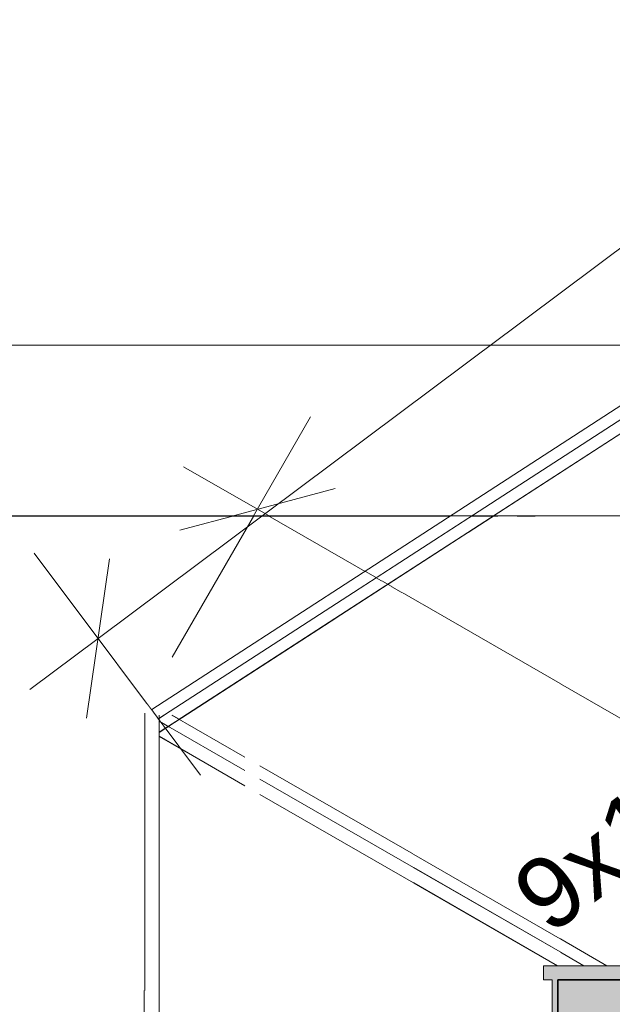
# Model space of a CAD drawing. Header units: millimetres. Extents: x -20699 to 32021, y -4298 to 11971.
# Tile 47 of 74: x -8038 to -6997, y 2322 to 4053. Entities that reach past the tile are written whole.
import ezdxf

# ---------------------------------------------------------------- set-up
doc = ezdxf.new("R2010")
doc.units = ezdxf.units.MM
doc.header["$MEASUREMENT"] = 0
doc.linetypes.add('Wipeout_Contour', pattern=[1000, 0, -1000])
doc.linetypes.add('čárkovaná 3', pattern=[1.5, 1, -0.5])
for name, color, linetype in [('A-A_1_Bourané_Konstrukce - střechy a skořepiny', 7, 'Continuous'), ('A-A_1_Bourané_Kóty - SP', 7, 'Continuous'), ('A-A_1_Interiér - schodiště', 7, 'Continuous'), ('A-A_1_Konstrukce - nosné', 7, 'Continuous'), ('A-A_1_Konstrukce – Dělicí čáry vrstev', 7, 'Continuous'), ('A-A_1_Kóty - SP', 7, 'Continuous'), ('A-A_1_Výplně - Povrchové', 7, 'Continuous'), ('A-A_1_Výplně – Řezové', 7, 'Continuous')]:
    doc.layers.add(name, color=color, linetype=linetype)
doc.styles.add('GENEROVANÝ_STYL_2', font='txt')

msp = doc.modelspace()

# ---------------------------------------------------------------- wipeouts: each hides what was drawn before it
at = {"color": 254, "linetype": 'Wipeout_Contour', "lineweight": 0, "ltscale": 61038.242304}
msp.add_wipeout([(-7610.2, 4770), (-8779.7, 4770), (-8779.7, 3480.4), (-6802.2, 3480.4), (-6177.1, 3956.8), (-7332.6, 4690), (-7610.2, 4690)], dxfattribs=at).dxf.layer = 'A-A_1_Výplně - Povrchové'
at = {"color": 254, "linetype": 'Wipeout_Contour', "lineweight": 0, "ltscale": 132911.9705}
msp.add_wipeout([(-8726.6, 1850), (-8017.1, 1850), (-7818.5, 1850), (-7818.5, 1853.3), (-7818.7, 2295.6), (-7831, 2295.6), (-7831, 2345.6), (-7818.7, 2345.6), (-7818.7, 2833.3), (-7816.5, 2832.9), (-7824.5, 2837.5), (-7814.7, 2854.9), (-7806, 2850), (-7806.9, 2839.8), (-7196.5, 3180), (-8726.6, 3180)], dxfattribs=at).dxf.layer = 'A-A_1_Výplně - Povrchové'
at = {"color": 254, "linetype": 'Wipeout_Contour', "lineweight": 0, "ltscale": 22381.028785}
msp.add_wipeout([(-7092.6, 2364.4), (-7092.6, 2209.6), (-7092.5, 2364.4)], dxfattribs=at).dxf.layer = 'A-A_1_Výplně - Povrchové'

# ---------------------------------------------------------------- next in the draw order: linework, layer by layer
at = {"layer": 'A-A_1_Bourané_Kóty - SP', "color": 42, "linetype": 'Continuous', "lineweight": 13, "true_color": 0xe4ad2c}
for p, q in [((-7880.3, 3104.9), (-7920.7, 2824.9)), ((-8020.6, 2875.1), (-7900.5, 2964.9))]:
    msp.add_line(p, q, dxfattribs=at)

# ---------------------------------------------------------------- next in the draw order: wipeouts: each hides what was drawn before it
at = {"color": 254, "linetype": 'Wipeout_Contour', "lineweight": 0, "ltscale": 183731.009669}
msp.add_wipeout([(-7610.2, 4965), (-7610.2, 4690), (-7332.6, 4690), (-6177.1, 3956.8), (-6048.9, 4054.4), (-6048.9, 4126.1), (-6313.3, 4126.1), (-6313.3, 4293.9), (-6577.7, 4293.9), (-6577.7, 4461.7), (-6842.1, 4461.7), (-6842.1, 4629.4), (-7106.5, 4629.4), (-7106.5, 4797.2), (-7210.2, 4797.2), (-7210.2, 4775.8), (-7242.6, 4797.2), (-7370.9, 4797.2), (-7370.9, 4882), (-7383.1, 4890), (-7595.9, 4890), (-7595.9, 4965)], dxfattribs=at).dxf.layer = 'A-A_1_Výplně - Povrchové'
at = {"color": 254, "linetype": 'Wipeout_Contour', "lineweight": 0, "ltscale": 24817.129666}
msp.add_wipeout([(-7759.4, 2800), (-7793.3, 2819.5), (-7793.3, 2800)], dxfattribs=at).dxf.layer = 'A-A_1_Výplně - Povrchové'
at = {"color": 254, "linetype": 'Wipeout_Contour', "lineweight": 0, "ltscale": 31989.183357}
msp.add_wipeout([(-7642.3, 2370.6), (-7642.3, 2345.6), (-7641.2, 2345.6), (-7641.2, 2370.6)], dxfattribs=at).dxf.layer = 'A-A_1_Výplně - Povrchové'

# ---------------------------------------------------------------- next in the draw order: wipeouts: each hides what was drawn before it
at = {"color": 254, "linetype": 'Wipeout_Contour', "lineweight": 0, "ltscale": 49704.564985}
msp.add_wipeout([(-7806.8, 2819.8), (-7818.4, 2815.9), (-7819.8, 2815.3), (-7819.8, 2789.8), (-7719, 2800), (-7771.1, 2830)], dxfattribs=at).dxf.layer = 'A-A_1_Výplně - Povrchové'
at = {"color": 254, "linetype": 'Wipeout_Contour', "lineweight": 0, "ltscale": 48046.274475}
msp.add_wipeout([(-7641, 2345.6), (-7752.7, 2641.6), (-7641, 2141.6), (-7641, 2295.6), (-7628.7, 2295.6), (-7628.7, 2345.6)], dxfattribs=at).dxf.layer = 'A-A_1_Výplně - Povrchové'

# ---------------------------------------------------------------- next in the draw order: wipeouts: each hides what was drawn before it
at = {"color": 254, "linetype": 'Wipeout_Contour', "lineweight": 0, "ltscale": 32215.687103}
msp.add_wipeout([(-7162.9, 3180), (-7793.8, 2824.2), (-7793.5, 2800), (-7130.7, 3180)], dxfattribs=at).dxf.layer = 'A-A_1_Výplně - Povrchové'
at = {"color": 254, "linetype": 'Wipeout_Contour', "lineweight": 0, "ltscale": 41586.08623}
msp.add_wipeout([(-7824.5, 2837.5), (-7816.2, 2832.8), (-7816, 2850), (-7806, 2850), (-7814.7, 2854.9)], dxfattribs=at).dxf.layer = 'A-A_1_Výplně - Povrchové'
at = {"color": 254, "linetype": 'Wipeout_Contour', "lineweight": 0, "ltscale": 33224.997427}
msp.add_wipeout([(-7819.7, 2789.8), (-7818.5, 2789.8), (-7818.5, 2815.9), (-7819.7, 2815.4)], dxfattribs=at).dxf.layer = 'A-A_1_Výplně - Povrchové'
at = {"color": 254, "linetype": 'Wipeout_Contour', "lineweight": 0, "ltscale": 32280.365929}
msp.add_wipeout([(-7642.4, 2370.6), (-7793.3, 2370.6), (-7793.3, 2345.6), (-7642.4, 2345.6)], dxfattribs=at).dxf.layer = 'A-A_1_Výplně - Povrchové'

# ---------------------------------------------------------------- next in the draw order: wipeouts: each hides what was drawn before it
at = {"color": 254, "linetype": 'Wipeout_Contour', "lineweight": 0, "ltscale": 68389.524661}
msp.add_wipeout([(-7346.3, 2209.6), (-7223.1, 2209.6), (-7102.6, 2301.4), (-7102.6, 2364.4), (-7117.6, 2364.4), (-7117.6, 2389.4), (-7088.2, 2389.4), (-7088.2, 3212.4), (-7346.3, 3015.7)], dxfattribs=at).dxf.layer = 'A-A_1_Výplně - Povrchové'
at = {"color": 254, "linetype": 'Wipeout_Contour', "lineweight": 0, "ltscale": 24824.14459}
msp.add_wipeout([(-7793.3, 2819.5), (-7759.4, 2800), (-7793.3, 2819.7)], dxfattribs=at).dxf.layer = 'A-A_1_Výplně - Povrchové'

# ---------------------------------------------------------------- next in the draw order: hatches: boundary and pattern name
at = {"layer": 'A-A_1_Výplně – Řezové', "linetype": 'Continuous', "lineweight": 0, "true_color": 0x353329}
msp.add_hatch(color=250, dxfattribs=at).paths.add_polyline_path([(-7102.6, 2364.4), (-7102.6, 2209.6), (-7092.6, 2209.6), (-7092.6, 2364.4)])

# ---------------------------------------------------------------- next in the draw order: linework, layer by layer
at = {"layer": 'A-A_1_Interiér - schodiště', "color": 7, "linetype": 'Continuous', "lineweight": 20}
for p, q in [((-7117.6, 2389.4), (-7117.6, 2364.4)), ((-7102.6, 2364.4), (-7117.6, 2364.4)), ((-7102.6, 2364.4), (-7102.6, 2209.6)), ((-7092.6, 2364.4), (-7092.6, 2209.6)), ((-7092.5, 2364.4), (-7092.6, 2364.4))]:
    msp.add_line(p, q, dxfattribs=at)
at = {"layer": 'A-A_1_Interiér - schodiště', "color": 7, "linetype": 'Continuous', "lineweight": 35}
msp.add_line((-7092.5, 2364.4), (-7092.5, 2184.6), dxfattribs=at)
at = {"layer": 'A-A_1_Konstrukce – Dělicí čáry vrstev', "color": 7, "linetype": 'Continuous', "lineweight": 35}
msp.add_line((-6834.4, 2364.4), (-7092.5, 2364.4), dxfattribs=at)

# ---------------------------------------------------------------- next in the draw order: wipeouts: each hides what was drawn before it
at = {"color": 254, "linetype": 'Wipeout_Contour', "lineweight": 0, "ltscale": 35991.751117}
msp.add_wipeout([(-5296.4, 4468.2), (-7806.3, 2839.8), (-5308.9, 4433.7), (-5308.9, 4444), (-5290.4, 4450.2)], dxfattribs=at).dxf.layer = 'A-A_1_Výplně - Povrchové'
at = {"color": 254, "linetype": 'Wipeout_Contour', "lineweight": 0, "ltscale": 49598.637096}
msp.add_wipeout([(-7793.5, 2830), (-7793.5, 2826.7), (-7793.3, 2819.7), (-7759.1, 2800), (-7719, 2800), (-7771.1, 2830)], dxfattribs=at).dxf.layer = 'A-A_1_Výplně - Povrchové'

# ---------------------------------------------------------------- next in the draw order: wipeouts: each hides what was drawn before it
at = {"color": 254, "linetype": 'Wipeout_Contour', "lineweight": 0, "ltscale": 66807.568229}
msp.add_wipeout([(-7088.2, 2389.4), (-6987.2, 2389.4), (-6844.4, 2498.2), (-6844.4, 2544.2), (-6859.4, 2544.2), (-6859.4, 2569.2), (-6830.1, 2569.2), (-6830.1, 3409.1), (-7088.2, 3212.4)], dxfattribs=at).dxf.layer = 'A-A_1_Výplně - Povrchové'
at = {"color": 254, "linetype": 'Wipeout_Contour', "lineweight": 0, "ltscale": 32907.750744}
msp.add_wipeout([(-7818.5, 2830), (-7818.5, 2345.6), (-7793.5, 2345.6), (-7793.5, 2830)], dxfattribs=at).dxf.layer = 'A-A_1_Výplně - Povrchové'

# ---------------------------------------------------------------- next in the draw order: hatches: boundary and pattern name
at = {"layer": 'A-A_1_Výplně – Řezové', "linetype": 'Continuous', "lineweight": 0, "true_color": 0x353329}
msp.add_hatch(color=250, dxfattribs=at).paths.add_polyline_path([(-7117.6, 2364.4), (-6834.4, 2364.4), (-6834.4, 2389.4), (-7117.6, 2389.4)])

# ---------------------------------------------------------------- next in the draw order: linework, layer by layer
at = {"layer": 'A-A_1_Interiér - schodiště', "color": 7, "linetype": 'Continuous', "lineweight": 20}
msp.add_line((-6844.4, 2389.4), (-7117.6, 2389.4), dxfattribs=at)

# ---------------------------------------------------------------- next in the draw order: wipeouts: each hides what was drawn before it
at = {"color": 254, "linetype": 'Wipeout_Contour', "lineweight": 0, "ltscale": 70233.965112}
msp.add_wipeout([(-7346.3, 3015.7), (-7793.5, 2800), (-7616.1, 2029.8), (-7459.1, 2029.8), (-7360.8, 2104.7), (-7360.8, 2184.6), (-7375.8, 2184.6), (-7375.8, 2209.6), (-7346.3, 2209.6)], dxfattribs=at).dxf.layer = 'A-A_1_Výplně - Povrchové'
at = {"color": 254, "linetype": 'Wipeout_Contour', "lineweight": 0, "ltscale": 24924.471242}
msp.add_wipeout([(-7819.8, 2815.3), (-7819.8, 2789.8), (-7819.7, 2815.4)], dxfattribs=at).dxf.layer = 'A-A_1_Výplně - Povrchové'

# ---------------------------------------------------------------- next in the draw order: linework, layer by layer
at = {"layer": 'A-A_1_Bourané_Konstrukce - střechy a skořepiny', "color": 52, "linetype": 'Continuous', "lineweight": 20, "true_color": 0xdcd705}
for p, q in [((-7006.2, 2389.4), (-7616.1, 2740.7)), ((-7046.3, 2389.4), (-7616.1, 2717.6)), ((-7046.6, 2389.4), (-7616.1, 2717.4)), ((-7093, 2389.4), (-7616.1, 2690.7)), ((-7093.4, 2389.4), (-7616.1, 2690.5))]:
    msp.add_line(p, q, dxfattribs=at)

# ---------------------------------------------------------------- next in the draw order: wipeouts: each hides what was drawn before it
at = {"color": 254, "linetype": 'Wipeout_Contour', "lineweight": 0, "ltscale": 24793.915801}
msp.add_wipeout([(-7818.3, 2833.3), (-7818.7, 2345.6), (-7818.5, 2830)], dxfattribs=at).dxf.layer = 'A-A_1_Výplně - Povrchové'
at = {"color": 254, "linetype": 'Wipeout_Contour', "lineweight": 0, "ltscale": 24861.166349}
msp.add_wipeout([(-7793.5, 2826.7), (-7793.5, 2800), (-7793.3, 2826.7)], dxfattribs=at).dxf.layer = 'A-A_1_Výplně - Povrchové'
at = {"color": 254, "linetype": 'Wipeout_Contour', "lineweight": 0, "ltscale": 24403.769938}
msp.add_wipeout([(-7641.2, 2370.6), (-7793.5, 2730.5), (-7793.5, 2370.6)], dxfattribs=at).dxf.layer = 'A-A_1_Výplně - Povrchové'

# ---------------------------------------------------------------- next in the draw order: linework, layer by layer
at = {"layer": 'A-A_1_Bourané_Konstrukce - střechy a skořepiny', "color": 52, "linetype": 'Continuous', "lineweight": 20, "true_color": 0xdcd705}
for p, q in [((-7642.4, 2705.9), (-7793.3, 2792.8)), ((-7642.4, 2705.7), (-7793.3, 2792.6))]:
    msp.add_line(p, q, dxfattribs=at)
at = {"layer": 'A-A_1_Bourané_Konstrukce - střechy a skořepiny', "color": 42, "linetype": 'Continuous', "lineweight": 20, "true_color": 0xe4ad2c}
msp.add_line((-7819.8, 2345.6), (-7819.8, 2295.6), dxfattribs=at)

# ---------------------------------------------------------------- next in the draw order: wipeouts: each hides what was drawn before it
at = {"color": 254, "linetype": 'Wipeout_Contour', "lineweight": 0, "ltscale": 31807.096611}
msp.add_wipeout([(-7806.3, 2839.8), (-7800.3, 2822), (-7793.8, 2824.2), (-5308.9, 4433.5)], dxfattribs=at).dxf.layer = 'A-A_1_Výplně - Povrchové'
at = {"color": 254, "linetype": 'Wipeout_Contour', "lineweight": 0, "ltscale": 33256.476771}
msp.add_wipeout([(-7818.3, 2833.3), (-7818.3, 2830), (-7816, 2830), (-7816, 2832.7)], dxfattribs=at).dxf.layer = 'A-A_1_Výplně - Povrchové'
at = {"color": 254, "linetype": 'Wipeout_Contour', "lineweight": 0, "ltscale": 24430.287646}
msp.add_wipeout([(-7793.5, 2370.6), (-7793.5, 2345.6), (-7793.3, 2370.6)], dxfattribs=at).dxf.layer = 'A-A_1_Výplně - Povrchové'

# ---------------------------------------------------------------- next in the draw order: linework, layer by layer
at = {"layer": 'A-A_1_Bourané_Konstrukce - střechy a skořepiny', "color": 52, "linetype": 'Continuous', "lineweight": 20, "true_color": 0xdcd705}
for p, q in [((-7642.4, 2755.9), (-7771.1, 2830)), ((-7793.3, 1850), (-7793.3, 2356.9))]:
    msp.add_line(p, q, dxfattribs=at)

# ---------------------------------------------------------------- next in the draw order: wipeouts: each hides what was drawn before it
at = {"color": 254, "linetype": 'Wipeout_Contour', "lineweight": 0, "ltscale": 23542.934935}
msp.add_wipeout([(-7806.9, 2839.8), (-7806.3, 2839.8), (-5296.4, 4468.2)], dxfattribs=at).dxf.layer = 'A-A_1_Výplně - Povrchové'

# ---------------------------------------------------------------- next in the draw order: hatches: boundary and pattern name
at = {"layer": 'A-A_1_Výplně – Řezové', "linetype": 'Continuous', "lineweight": 13}
msp.add_hatch(color=254, dxfattribs=at).paths.add_polyline_path([(-5568.6, 3160.6), (-5557.7, 3168.2), (-5310.4, 3168.2), (-5310.4, 3340.4), (-5310.4, 3443.2), (-5543.5, 3443.2), (-5543.5, 3263.4), (-5801.6, 3263.4), (-5801.6, 3083.6), (-6059.8, 3083.6), (-6059.8, 2903.8), (-6318, 2903.8), (-6318, 2724), (-6576.1, 2724), (-6576.1, 2544.2), (-6834.3, 2544.2), (-6834.3, 2364.4), (-7092.5, 2364.4), (-7092.5, 2184.6), (-7350.7, 2184.6), (-7350.7, 2004.8), (-7608.8, 2004.8), (-7608.8, 1750), (-7358.8, 1750), (-7358.8, 1913.8), (-7289.7, 1961.9), (-7203.7, 2021.9), (-7117.6, 2081.8), (-7031.5, 2141.7), (-6945.5, 2201.7), (-6859.4, 2261.6), (-6773.4, 2321.5), (-6687.3, 2381.5), (-6601.3, 2441.4), (-6515.2, 2501.3), (-6429.1, 2561.3), (-6343.1, 2621.2), (-6257, 2681.1), (-6171, 2741.1), (-6084.9, 2801), (-5998.8, 2860.9), (-5912.8, 2920.9), (-5826.7, 2980.8), (-5740.7, 3040.7), (-5654.6, 3100.7)])

# ---------------------------------------------------------------- next in the draw order: linework, layer by layer
at = {"layer": 'A-A_1_Bourané_Kóty - SP', "color": 42, "linetype": 'Continuous', "lineweight": 13, "true_color": 0xe4ad2c}
for p, q in [((-7900.5, 2964.9), (-5511, 4752.3)), ((-7527, 3354.5), (-7770.3, 2932)), ((-7620.6, 3192), (-7750.5, 3266.9)), ((-7484, 3228.7), (-7757.1, 3155.2)), ((-4999.3, 1682.3), (-7620.6, 3192))]:
    msp.add_line(p, q, dxfattribs=at)

# ---------------------------------------------------------------- next in the draw order: texts
at = {"layer": 'A-A_1_Kóty - SP', "color": 8, "linetype": 'Continuous', "lineweight": 13, "insert": (-6855.9, 2785.4), "char_height": 125, "attachment_point": 2, "rotation": 36.797, "style": 'GENEROVANÝ_STYL_2'}
msp.add_mtext('\\A1;{\\pqc;\\fArial|b0|i0|c0|p38;9\\fArial|b0|i0|c0|p38;x18\\fArial|b0|i0|c0|p38;0\\fArial|b0|i0|c0|p38;/300}', dxfattribs=at)

# ---------------------------------------------------------------- next in the draw order: wipeouts: each hides what was drawn before it
at = {"color": 254, "linetype": 'Wipeout_Contour', "lineweight": 0, "ltscale": 33231.088596}
msp.add_wipeout([(-7816, 2830), (-7806.8, 2819.8), (-7805.1, 2820.4), (-7816, 2850)], dxfattribs=at).dxf.layer = 'A-A_1_Výplně - Povrchové'

# ---------------------------------------------------------------- next in the draw order: wipeouts: each hides what was drawn before it
at = {"color": 254, "linetype": 'Wipeout_Contour', "lineweight": 0, "ltscale": 33220.5937}
msp.add_wipeout([(-7816, 2850), (-7805.1, 2820.4), (-7800.3, 2822), (-7806.3, 2839.8)], dxfattribs=at).dxf.layer = 'A-A_1_Výplně - Povrchové'

# ---------------------------------------------------------------- next in the draw order: linework, layer by layer
at = {"layer": 'A-A_1_Bourané_Konstrukce - střechy a skořepiny', "color": 52, "linetype": 'Continuous', "lineweight": 20, "true_color": 0xdcd705}
for p, q in [((-7793.5, 2799.7), (-5308.9, 4408.4)), ((-7818.7, 2345.6), (-7818.7, 2833.3)), ((-7793.3, 2345.6), (-7793.3, 2826.7)), ((-7642.4, 2732.8), (-7793.3, 2819.7)), ((-7642.4, 2732.6), (-7793.3, 2819.5))]:
    msp.add_line(p, q, dxfattribs=at)
at = {"layer": 'A-A_1_Bourané_Konstrukce - střechy a skořepiny', "color": 8, "linetype": 'Continuous', "lineweight": 20}
for p, q in [((-7818.5, 2345.6), (-7818.5, 2830)), ((-7793.5, 2345.6), (-7793.5, 2830))]:
    msp.add_line(p, q, dxfattribs=at)
at = {"layer": 'A-A_1_Bourané_Kóty - SP', "color": 42, "linetype": 'Continuous', "lineweight": 13, "true_color": 0xe4ad2c}
msp.add_line((-7720.8, 2724.7), (-8012.8, 3115), dxfattribs=at)

# ---------------------------------------------------------------- next in the draw order: wipeouts: each hides what was drawn before it
at = {"color": 254, "linetype": 'Wipeout_Contour', "lineweight": 0, "ltscale": 30837.769483}
msp.add_wipeout([(-7162.4, 3180.4), (-7130.2, 3180.4), (-6736.6, 3480.4), (-6768.7, 3480.4)], dxfattribs=at).dxf.layer = 'A-A_1_Výplně - Povrchové'

# ---------------------------------------------------------------- next in the draw order: linework, layer by layer
at = {"layer": 'A-A_1_Bourané_Konstrukce - střechy a skořepiny', "color": 52, "linetype": 'Continuous', "lineweight": 20, "true_color": 0xdcd705}
for p, q in [((-7806.3, 2839.8), (-5296.4, 4468.2)), ((-7793.8, 2824.2), (-5308.9, 4433.5)), ((-7793.5, 2800), (-5308.9, 4408.6))]:
    msp.add_line(p, q, dxfattribs=at)
at = {"layer": 'A-A_1_Konstrukce - nosné', "color": 251, "linetype": 'čárkovaná 3', "lineweight": 20, "true_color": 0x6a6a6a}
for p, q in [((-8780.8, 3480.4), (-5553.6, 3480.4)), ((-8755.8, 3180.4), (-5811.7, 3180.4))]:
    msp.add_line(p, q, dxfattribs=at)

doc.saveas('drawing.dxf')
